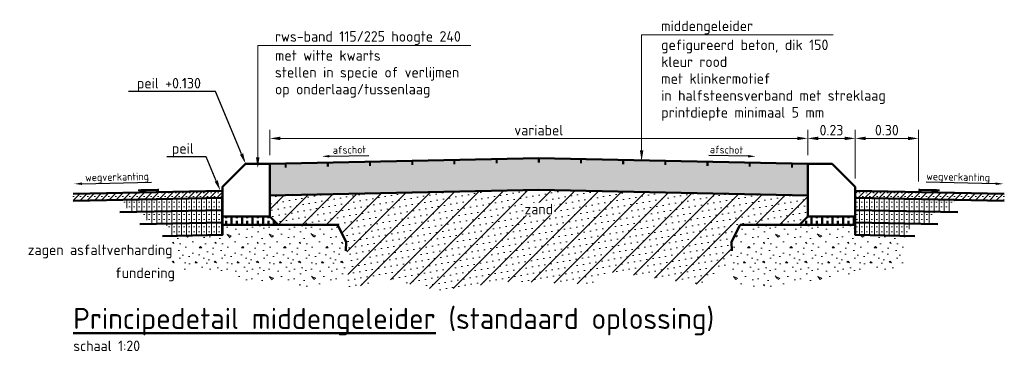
# Model space of a CAD drawing. Header units: metres. Extents: x -699 to 2316, y -1199 to 781.
# Tile 101 of 256: x -242.31 to -237.64, y -178.44 to -176.87. Entities that reach past the tile are written whole.
import ezdxf
from ezdxf import colors
from ezdxf.entities.mleader import LeaderData, LeaderLine
from ezdxf.enums import TextEntityAlignment as Align
from ezdxf.math import Vec2, Vec3

# ---------------------------------------------------------------- set-up
doc = ezdxf.new("R2010")
doc.units = ezdxf.units.M
doc.header["$PDMODE"] = 1
for name, color, linetype, lineweight in [('dp-nw-arcering', 253, 'Continuous', 18), ('N-WA-VH-VERHARDING_ASFALT-A-20', 252, 'Continuous', 18), ('N-WE-GW-GROND_ZAND_CUNETZAND-A', 7, 'Continuous', 18), ('N-WE-VH-KANTVERHARDING-GD', 210, 'Continuous', 50), ('N-WE-VH-VERHARDING_FUNDERING-A', 252, 'Continuous', 18), ('X-XX-AL-M', 7, 'Continuous', 18), ('X-XX-AL-T18', 10, 'Continuous', 18), ('X-XX-AL-T25', 7, 'Continuous', 25), ('X-XX-AL-T50', 130, 'Continuous', 50)]:
    doc.layers.add(name, color=color, linetype=linetype, lineweight=lineweight)
doc.styles.add('NLCS-ISO', font='NLCS-ISO.ttf')
doc.styles.add('NLCS-ISO Standaard', font='NLCS-ISO.ttf')
doc.styles.add('NLCS-ISO-M20-T25', font='NLCS-ISO.ttf', dxfattribs={"height": 0.05})
doc.dimstyles.new('NLCS-M20-T25-PIJL_A_L2_H1', dxfattribs={"dimscale": 0.02, "dimtxt": 2.5, "dimasz": 2.5, "dimexe": 2, "dimexo": 2, "dimgap": 0.7, "dimtad": 1, "dimzin": 0, "dimdsep": 46, "dimtxsty": 'NLCS-ISO-M20-T25', "dimcen": 0, "dimdle": 2, "dimclrd": 256, "dimclre": 256, "dimclrt": 256, "dimadec": 1, "dimazin": 0, "dimtfac": 1, "dimtdec": 3, "dimtofl": 0, "dimtmove": 0, "dimatfit": 3, "dimfxl": 2, "dimtfillclr": 256, "dimtolj": 1, "dimtzin": 0, "dimlwd": -1, "dimlwe": -1, "dimarcsym": 0})
pattern_1 = [(90, (-242.055114, -178.43317), (-0.05, 7e-18), []), (90, (-242.030114, -178.40817), (-0.05, 7e-18), [0.025, -0.0125])]
pattern_2 = [(0, (-241.03027, -177.86003), (0, 0.2), [0, -0.2]), (0, (-241.02827, -177.93003), (0, 0.2), [0, -0.2]), (0, (-241.02227, -177.82203), (0, 0.2), [0, -0.2]), (338.1986, (-241.12627, -177.88403), (0.60000005, -0.2), [0.021541, -1.055492]), (216.8699, (-241.10627, -177.89203), (0.6, 0.4), [0.01, -0.99]), (130.6013, (-241.114272, -177.89803), (1.00000008, -1.1999998), [0.018439, -1.82547]), (206.565, (-241.18027, -177.92203), (-0.1999998, -0.2000003), [0.004472, -0.442741]), (326.31, (-241.18427, -177.92403), (0.3999999, -0.2000003), [0.007211, -0.713899]), (108.435, (-241.17827, -177.92803), (-0.1999997, 0.4000001), [0.006325, -0.626131]), (225, (-241.05227, -177.94203), (-4e-17, -0.2), [0.008485, -0.274357]), (0, (-241.05827, -177.94803), (0.2, 0.2), [0.012, -0.188]), (135, (-241.04627, -177.94803), (-0.2, 2e-17), [0.008485, -0.274357]), (251.565, (-241.07627, -177.81403), (0.1999997, 0.4000001), [0.006325, -0.626131]), (0, (-241.07827, -177.82003), (0.2, 0.2), [0.01, -0.19]), (143.1301, (-241.06827, -177.82003), (-0.6, 0.4), [0.01, -0.99]), (213.69, (-241.18227, -177.81203), (0.3999999, 0.2000003), [0.007211, -0.713899]), (341.565, (-241.18827, -177.81603), (-0.4000001, 0.1999997), [0.012649, -0.619806]), (126.8699, (-241.17627, -177.82003), (0.4, -0.6), [0.01, -0.99]), (0, (-241.12427, -177.82003), (0, 0.2), [0, -0.2]), (0, (-241.17827, -177.87203), (0, 0.2), [0, -0.2]), (0, (-241.12227, -177.94603), (0, 0.2), [0, -0.2]), (0, (-241.06827, -177.88403), (0, 0.2), [0, -0.2]), (0, (-241.12627, -177.85003), (0, 0.2), [0, -0.2]), (0, (-241.17027, -177.84403), (0, 0.2), [0, -0.2]), (0, (-241.15227, -177.85603), (0, 0.2), [0, -0.2]), (0, (-241.16027, -177.90403), (0, 0.2), [0, -0.2]), (0, (-241.20827, -177.89603), (0, 0.2), [0, -0.2]), (0, (-241.20627, -177.85003), (0, 0.2), [0, -0.2]), (0, (-241.21227, -177.80603), (0, 0.2), [0, -0.2]), (0, (-241.15027, -177.79803), (0, 0.2), [0, -0.2]), (0, (-241.10627, -177.79003), (0, 0.2), [0, -0.2]), (0, (-241.03627, -177.79803), (0, 0.2), [0, -0.2]), (0, (-241.08427, -177.86003), (0, 0.2), [0, -0.2]), (0, (-241.10427, -177.82403), (0, 0.2), [0, -0.2]), (0, (-241.08827, -177.92003), (0, 0.2), [0, -0.2]), (0, (-241.14827, -177.93003), (0, 0.2), [0, -0.2]), (0, (-241.08827, -177.97403), (0, 0.2), [0, -0.2]), (0, (-241.15427, -177.96203), (0, 0.2), [0, -0.2]), (0, (-241.21827, -177.96803), (0, 0.2), [0, -0.2]), (0, (-241.19427, -177.97803), (0, 0.2), [0, -0.2]), (0, (-241.19227, -177.95003), (0, 0.2), [0, -0.2]), (0, (-241.05827, -177.98203), (0, 0.2), [0, -0.2]), (0, (-241.03427, -177.90003), (0, 0.2), [0, -0.2]), (0, (-241.04427, -177.84003), (0, 0.2), [0, -0.2]), (0, (-241.13627, -177.98403), (0, 0.2), [0, -0.2])]
pattern_3 = [(225, (-38.532574, -31.0324), (0.0167053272, -0.0167053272), []), (225, (-38.54928, -31.0324), (0.0167053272, -0.0167053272), [0, -0.0236249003])]
pattern_4 = [(270, (-38.532574, -31.0324), (0.0236249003, -6e-18), []), (270, (-38.544386, -31.044212), (0.0236249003, -6e-18), [0, -0.0236249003])]
pattern_5 = [(270, (-38.532574, -31.0912), (0.0236249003, -6e-18), []), (270, (-38.544386, -31.103012), (0.0236249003, -6e-18), [0, -0.0236249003])]
pattern_6 = [(270, (-38.532574, -31.15), (0.0236249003, -6e-18), []), (270, (-38.544386, -31.161813), (0.0236249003, -6e-18), [0, -0.0236249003])]

# ---------------------------------------------------------------- blocks, each defined once
blk = doc.blocks.new('RTW-L_ARR-v1')
at = {"color": 0, "linetype": 'ByBlock', "lineweight": 18}
blk.add_solid([(-5, 0.83), (-5, -0.83), (0, 0)], dxfattribs=at)
blk = doc.blocks.new('*D1916')
at = {"layer": 'Defpoints', "color": 0, "transparency": 16777216}
for p in [(-238.3482, -177.4296), (-238.5732, -177.5496), (-238.3482, -177.6596)]:
    blk.add_point(p, dxfattribs=at)
at = {"layer": 'X-XX-AL-M', "transparency": 16777216}
for p, q in [((-238.5732, -177.5096), (-238.5732, -177.3896)), ((-238.3482, -177.6196), (-238.3482, -177.3896)), ((-238.5232, -177.4296), (-238.3982, -177.4296))]:
    blk.add_line(p, q, dxfattribs=at)
for points in [[(-238.5232, -177.4213), (-238.5232, -177.438), (-238.5732, -177.4296)], [(-238.3982, -177.4213), (-238.3982, -177.438), (-238.3482, -177.4296)]]:
    blk.add_solid(points, dxfattribs=at)
at = {"layer": 'X-XX-AL-M', "transparency": 16777216, "insert": (-238.4607, -177.3906), "char_height": 0.05, "attachment_point": 5, "style": 'NLCS-ISO-M20-T25'}
blk.add_mtext('\\A1;0.23', dxfattribs=at)
blk = doc.blocks.new('*D1918')
at = {"layer": 'Defpoints', "color": 0, "transparency": 16777216}
for p in [(-238.0482, -177.4296), (-238.3482, -177.6596), (-238.0482, -177.6736)]:
    blk.add_point(p, dxfattribs=at)
at = {"layer": 'X-XX-AL-M', "transparency": 16777216}
for p, q in [((-238.3482, -177.6196), (-238.3482, -177.3896)), ((-238.0482, -177.6336), (-238.0482, -177.3896)), ((-238.2982, -177.4296), (-238.0982, -177.4296))]:
    blk.add_line(p, q, dxfattribs=at)
for points in [[(-238.2982, -177.4213), (-238.2982, -177.438), (-238.3482, -177.4296)], [(-238.0982, -177.4213), (-238.0982, -177.438), (-238.0482, -177.4296)]]:
    blk.add_solid(points, dxfattribs=at)
at = {"layer": 'X-XX-AL-M', "transparency": 16777216, "insert": (-238.1982, -177.3906), "char_height": 0.05, "attachment_point": 5, "style": 'NLCS-ISO-M20-T25'}
blk.add_mtext('\\A1;0.30', dxfattribs=at)
blk = doc.blocks.new('*D1917')
at = {"layer": 'Defpoints', "color": 0, "transparency": 16777216}
for p in [(-238.5732, -177.4296), (-241.1232, -177.5496), (-238.5732, -177.5496)]:
    blk.add_point(p, dxfattribs=at)
at = {"layer": 'X-XX-AL-M', "transparency": 16777216}
for p, q in [((-241.1232, -177.5096), (-241.1232, -177.3896)), ((-238.5732, -177.5096), (-238.5732, -177.3896)), ((-241.0732, -177.4296), (-238.6232, -177.4296))]:
    blk.add_line(p, q, dxfattribs=at)
for points in [[(-241.0732, -177.4213), (-241.0732, -177.438), (-241.1232, -177.4296)], [(-238.6232, -177.4213), (-238.6232, -177.438), (-238.5732, -177.4296)]]:
    blk.add_solid(points, dxfattribs=at)
at = {"layer": 'X-XX-AL-M', "transparency": 16777216, "insert": (-239.8482, -177.3906), "char_height": 0.05, "attachment_point": 5, "style": 'NLCS-ISO-M20-T25'}
blk.add_mtext('\\A1;variabel', dxfattribs=at)

msp = doc.modelspace()

# ---------------------------------------------------------------- hatches: boundary and pattern name
at = {"layer": 'dp-nw-arcering', "lineweight": 9}
h = msp.add_hatch(dxfattribs=at)
h.set_pattern_fill('MD-BETONDETAIL', color=8, scale=0.0125, angle=360, style=0, pattern_type=2)
h.set_pattern_definition([(50, (-241.12324, -177.699618), (0.04554617, -0.00398477), [0.0047625, -0.0523875]), (355, (-241.12324, -177.69962), (-0.0088107, 0.0477642), [0.00381, -0.04191]), (100.451, (-241.119443, -177.69995), (0.0367356, 0.0437792), [0.0040475, -0.0445225]), (46.1842, (-241.12324, -177.68692), (0.0677698, -0.0105106), [0.0071437, -0.0785812]), (96.6356, (-241.11759, -177.687794), (0.059351, 0.0618564), [0.0060713, -0.0667838]), (351.184, (-241.12324, -177.68692), (0.0593512, 0.0618563), [0.005715, -0.062865]), (21, (-241.11689, -177.690093), (0.0379037, -0.0255664), [0.0047625, -0.0523875]), (326, (-241.11689, -177.690093), (0.0154505, 0.046047), [0.00381, -0.04191]), (71.4514, (-241.11373, -177.692223), (0.0533541, 0.0204807), [0.0040475, -0.0445225]), (37.5, (-241.123239, -177.699618), (0.00077215, 0.02113876), [0, -0.041402, 0, -0.042545, 0, -0.04206875]), (7.5, (-241.123239, -177.699618), (0.01670492, 0.02504514), [0, -0.024257, 0, -0.0404495, 0, -0.01603375]), (327.5, (-241.1374, -177.699618), (0.03389765, -0.00143219), [0, -0.015875, 0, -0.04953, 0, -0.0657225]), (317.5, (-241.14375, -177.699618), (0.0370323, 0.00635662), [0, -0.0206375, 0, -0.032893, 0, -0.0466725])])
h.paths.add_polyline_path([(-238.5732, -177.5496), (-239.8482, -177.5241), (-241.1232, -177.5496), (-241.1232, -177.6996), (-239.8482, -177.6741), (-238.5732, -177.6996)])
at = {"layer": 'N-WA-VH-VERHARDING_ASFALT-A-20'}
h = msp.add_hatch(dxfattribs=at)
h.set_pattern_fill('VD-SMAB', color=256, scale=0.251999, angle=180, style=0, pattern_type=2)
h.set_pattern_definition(pattern_3)
h.paths.add_polyline_path([(-242.0551, -177.6918), (-242.0551, -177.7254), (-241.3482, -177.7112), (-241.3482, -177.6776)])
h = msp.add_hatch(dxfattribs=at)
h.set_pattern_fill('VD-SMAB', color=256, scale=0.251999, angle=180, style=0, pattern_type=2)
h.set_pattern_definition(pattern_3)
h.paths.add_polyline_path([(-237.6414, -177.6918), (-237.6414, -177.7254), (-238.3482, -177.7112), (-238.3482, -177.6776)])
h = msp.add_hatch(dxfattribs=at)
h.set_pattern_fill('VD-STAB', color=256, scale=0.251999, angle=225, style=0, pattern_type=2)
h.set_pattern_definition(pattern_4)
h.paths.add_polyline_path([(-241.8202, -177.7207), (-241.7927, -177.7789), (-241.3482, -177.77), (-241.3482, -177.7112)])
h = msp.add_hatch(dxfattribs=at)
h.set_pattern_fill('VD-STAB', color=256, scale=0.251999, angle=225, style=0, pattern_type=2)
h.set_pattern_definition(pattern_4)
h.paths.add_polyline_path([(-237.8762, -177.7207), (-237.9038, -177.7789), (-238.3482, -177.77), (-238.3482, -177.7112)])
h = msp.add_hatch(dxfattribs=at)
h.set_pattern_fill('VD-STAB', color=256, scale=0.251999, angle=225, style=0, pattern_type=2)
h.set_pattern_definition(pattern_5)
h.paths.add_polyline_path([(-241.7251, -177.7776), (-241.6976, -177.8358), (-241.3482, -177.8288), (-241.3482, -177.77)])
h = msp.add_hatch(dxfattribs=at)
h.set_pattern_fill('VD-STAB', color=256, scale=0.251999, angle=225, style=0, pattern_type=2)
h.set_pattern_definition(pattern_5)
h.paths.add_polyline_path([(-237.9713, -177.7776), (-237.9989, -177.8358), (-238.3482, -177.8288), (-238.3482, -177.77)])
h = msp.add_hatch(dxfattribs=at)
h.set_pattern_fill('VD-STAB', color=256, scale=0.251999, angle=225, style=0, pattern_type=2)
h.set_pattern_definition(pattern_6)
h.paths.add_polyline_path([(-241.6166, -177.8342), (-241.5891, -177.8924), (-241.3482, -177.8876), (-241.3482, -177.8288)])
h = msp.add_hatch(dxfattribs=at)
h.set_pattern_fill('VD-STAB', color=256, scale=0.251999, angle=225, style=0, pattern_type=2)
h.set_pattern_definition(pattern_6)
h.paths.add_polyline_path([(-238.0798, -177.8342), (-238.1074, -177.8924), (-238.3482, -177.8876), (-238.3482, -177.8288)])
at = {"layer": 'N-WE-GW-GROND_ZAND_CUNETZAND-A'}
h = msp.add_hatch(dxfattribs=at)
h.set_pattern_fill('GB-ZANDAANVULLEN', color=256, scale=0.02, style=0, pattern_type=2)
h.set_pattern_definition([(10, (0, 0), (-0.0052094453, 0.0295442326), [0, -0.03]), (45, (0, 0), (-0.056568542, 0.056568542), [])])
h.paths.add_polyline_path([(-238.7732, -177.8393), (-238.613, -177.8394), (-238.5732, -177.7996), (-238.5732, -177.6996), (-239.8482, -177.6741), (-241.1232, -177.6996), (-241.1232, -177.7996), (-241.0835, -177.8394), (-240.9232, -177.8393), (-240.8022, -177.8392), (-240.7615, -177.9206), (-240.7488, -178.1457), (-240.5805, -178.094), (-240.3268, -178.1504), (-239.9885, -178.1081), (-239.6033, -178.1222), (-239.5234, -178.0612), (-239.0912, -178.1222), (-238.969, -178.0518), (-238.9336, -177.9628), (-238.935, -177.9206), (-238.8942, -177.8392)])
at = {"layer": 'N-WE-VH-KANTVERHARDING-GD'}
h = msp.add_hatch(dxfattribs=at)
h.set_pattern_fill('ANSI33', color=256, scale=0.2, angle=45, style=0)
h.set_pattern_definition(pattern_1)
h.paths.add_polyline_path([(-241.1232, -177.7996), (-241.2357, -177.7996), (-241.3482, -177.7994), (-241.3482, -177.8054), (-241.3482, -177.8217), (-241.3482, -177.8332), (-241.3482, -177.8396), (-241.0835, -177.8394)])
h = msp.add_hatch(dxfattribs=at)
h.set_pattern_fill('ANSI33', color=256, scale=0.2, angle=45, style=0)
h.set_pattern_definition(pattern_1)
h.paths.add_polyline_path([(-238.5732, -177.7996), (-238.4607, -177.7996), (-238.3482, -177.7994), (-238.3482, -177.8054), (-238.3482, -177.8217), (-238.3482, -177.8332), (-238.3482, -177.8396), (-238.613, -177.8394)])
at = {"layer": 'N-WE-VH-VERHARDING_FUNDERING-A'}
h = msp.add_hatch(dxfattribs=at)
h.set_pattern_fill('AVH-FUNDERING_GRANULAAT', color=256, scale=0.02, style=0, pattern_type=2)
h.set_pattern_definition(pattern_2)
h.paths.add_polyline_path([(-240.7531, -178.0119), (-240.7629, -177.9628), (-240.7615, -177.9206), (-240.8022, -177.8392), (-241.3482, -177.8396), (-241.3482, -177.8876), (-241.5983, -177.8933), (-241.5861, -178.0147), (-241.5498, -178.054), (-241.4261, -178.0512), (-241.2421, -178.1046), (-241.0973, -178.106), (-240.9161, -178.1369), (-240.7657, -178.1172), (-240.7559, -178.0681)])
h = msp.add_hatch(dxfattribs=at)
h.set_pattern_fill('AVH-FUNDERING_GRANULAAT', color=256, scale=0.02, style=0, pattern_type=2)
h.set_pattern_definition(pattern_2)
h.paths.add_polyline_path([(-238.9434, -178.0119), (-238.9336, -177.9628), (-238.935, -177.9206), (-238.8942, -177.8392), (-238.3482, -177.8396), (-238.3482, -177.8876), (-238.0982, -177.8933), (-238.1104, -178.0147), (-238.1467, -178.054), (-238.2704, -178.0512), (-238.4544, -178.1046), (-238.5992, -178.106), (-238.7804, -178.1369), (-238.9308, -178.1172), (-238.9406, -178.0681)])

# ---------------------------------------------------------------- linework, layer by layer
at = {"layer": 'N-WE-VH-KANTVERHARDING-GD'}
for p, q in [((-241.1232, -177.5496), (-239.8482, -177.5241)), ((-238.5732, -177.5496), (-239.8482, -177.5241)), ((-238.4582, -177.5496), (-238.5732, -177.5496)), ((-238.5732, -177.5496), (-238.5732, -177.7996)), ((-238.3482, -177.6596), (-238.4582, -177.5496)), ((-241.3482, -177.6776), (-242.0551, -177.6918)), ((-241.3482, -177.6596), (-241.3482, -177.7996)), ((-241.3482, -177.6596), (-241.3482, -177.7996)), ((-241.1232, -177.6996), (-239.8482, -177.6741)), ((-238.5732, -177.6996), (-239.8482, -177.6741)), ((-238.3482, -177.7996), (-238.3482, -177.6596)), ((-238.3482, -177.6776), (-237.6414, -177.6918)), ((-242.0551, -177.7254), (-241.3482, -177.7112)), ((-237.6414, -177.7254), (-238.3483, -177.7112)), ((-241.8352, -177.7798), (-241.3482, -177.77)), ((-237.8613, -177.7798), (-238.3483, -177.77)), ((-241.7401, -177.8367), (-241.3482, -177.8288)), ((-241.3482, -177.8396), (-240.8022, -177.8392)), ((-241.1232, -177.7996), (-241.0835, -177.8394)), ((-240.8022, -177.8392), (-240.7615, -177.9206)), ((-238.8942, -177.8392), (-238.935, -177.9206)), ((-238.3482, -177.8396), (-238.8942, -177.8392)), ((-238.5732, -177.7996), (-238.613, -177.8394)), ((-238.5732, -177.7996), (-238.3482, -177.7996)), ((-237.9564, -177.8367), (-238.3483, -177.8288)), ((-241.6316, -177.8933), (-241.3482, -177.8876)), ((-238.0649, -177.8933), (-238.3483, -177.8876)), ((-240.7615, -177.9206), (-240.7629, -177.9628)), ((-238.935, -177.9206), (-238.9336, -177.9628))]:
    msp.add_line(p, q, dxfattribs=at)
msp.add_lwpolyline([(-241.1232, -177.7996), (-241.3482, -177.7996), (-241.3482, -177.6596), (-241.2382, -177.5496), (-241.1232, -177.5496)], close=True, dxfattribs=at)
at = {"layer": 'N-WE-VH-KANTVERHARDING-GD', "const_width": 0.01, "flags": 128}
for points in [[(-241.0482, -177.5481), (-241.0482, -177.5681)], [(-240.8482, -177.5441), (-240.8482, -177.5641)], [(-240.6482, -177.5401), (-240.6482, -177.5601)], [(-240.4482, -177.5361), (-240.4482, -177.5561)], [(-240.2482, -177.5321), (-240.2482, -177.5521)], [(-240.0482, -177.5281), (-240.0482, -177.5481)], [(-239.8482, -177.5241), (-239.8482, -177.5441)], [(-239.6482, -177.5281), (-239.6482, -177.5481)], [(-239.4482, -177.5321), (-239.4482, -177.5521)], [(-239.2482, -177.5361), (-239.2482, -177.5561)], [(-239.0482, -177.5401), (-239.0482, -177.5601)], [(-238.8482, -177.5441), (-238.8482, -177.5641)], [(-238.6482, -177.5481), (-238.6482, -177.5681)]]:
    msp.add_lwpolyline(points, dxfattribs=at)
at = {"layer": 'N-WE-VH-KANTVERHARDING-GD'}
for points in [[(-242.0551, -177.7254), (-241.3482, -177.7112), (-241.3482, -177.6776), (-242.0551, -177.6918)], [(-237.6414, -177.7254), (-238.3482, -177.7112), (-238.3482, -177.6776), (-237.6414, -177.6918)], [(-241.8352, -177.7798), (-241.3482, -177.77), (-241.3482, -177.7112), (-242.0551, -177.7254)], [(-237.8613, -177.7798), (-238.3482, -177.77), (-238.3482, -177.7112), (-237.6414, -177.7254)], [(-241.7401, -177.8367), (-241.3482, -177.8288), (-241.3482, -177.77), (-241.8352, -177.7798)], [(-237.9564, -177.8367), (-238.3482, -177.8288), (-238.3482, -177.77), (-237.8613, -177.7798)], [(-241.6316, -177.8933), (-241.3482, -177.8876), (-241.3482, -177.8288), (-241.7401, -177.8367)], [(-238.0649, -177.8933), (-238.3482, -177.8876), (-238.3482, -177.8288), (-237.9564, -177.8367)]]:
    msp.add_lwpolyline(points, dxfattribs=at)
at = {"layer": 'N-WE-VH-KANTVERHARDING-GD', "const_width": 0.01}
for points in [[(-241.6482, -177.6736), (-241.7482, -177.6756)], [(-238.0482, -177.6736), (-237.9482, -177.6756)]]:
    msp.add_lwpolyline(points, dxfattribs=at)
at = {"layer": 'X-XX-AL-M'}
msp.add_line((-241.1807, -177.5596), (-241.1807, -176.9886), dxfattribs=at)
for points in [[(-239.3607, -177.5261), (-239.3607, -176.9386), (-238.4521, -176.9386)], [(-240.1709, -176.9886), (-241.1807, -176.9886)]]:
    msp.add_lwpolyline(points, dxfattribs=at)
at = {"layer": 'X-XX-AL-T25'}
for points in [[(-240.8407, -177.5142), (-240.6546, -177.5105)], [(-238.8558, -177.5142), (-239.0419, -177.5105)], [(-242.0144, -177.6445), (-241.684, -177.6379)], [(-237.6821, -177.6445), (-238.0124, -177.6379)]]:
    msp.add_lwpolyline(points, dxfattribs=at)
for points in [[(-240.8406, -177.5202), (-240.8767, -177.5149), (-240.8408, -177.5082)], [(-238.8559, -177.5202), (-238.8198, -177.5149), (-238.8556, -177.5082)], [(-242.0143, -177.6505), (-242.0504, -177.6452), (-242.0145, -177.6385)], [(-237.6822, -177.6505), (-237.6461, -177.6452), (-237.682, -177.6385)]]:
    msp.add_solid(points, dxfattribs=at)

# ---------------------------------------------------------------- block references
at = {"layer": 'X-XX-AL-M', "xscale": 0.01000000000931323, "yscale": 0.01000000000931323, "zscale": 0.01000000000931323, "rotation": 269.9999998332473}
for p in [(-239.3607, -177.5361), (-241.1807, -177.5696)]:
    msp.add_blockref('RTW-L_ARR-v1', p, dxfattribs=at)

# ---------------------------------------------------------------- texts
at = {"layer": 'X-XX-AL-M', "style": 'NLCS-ISO Standaard'}
for s, p in [('middengeleider', (-239.2682, -176.9211)), ('rws-band 115/225 hoogte 240', (-241.0991, -176.9711)), ('gefigureerd beton, dik 150', (-239.2682, -177.0111)), ('met witte kwarts', (-241.0991, -177.0611)), ('kleur rood', (-239.2682, -177.0911)), ('stellen in specie of verlijmen ', (-241.0991, -177.1411)), ('met klinkermotief', (-239.2682, -177.1711)), ('op onderlaag/tussenlaag', (-241.0991, -177.2211)), ('in halfsteensverband met streklaag', (-239.2682, -177.2511)), ('printdiepte minimaal 5 mm ', (-239.2682, -177.3311))]:
    msp.add_text(s, height=0.05, dxfattribs=at).set_placement(p)
at = {"layer": 'X-XX-AL-M', "char_height": 0.05, "attachment_point": 9, "style": 'NLCS-ISO Standaard'}
for s, insert in [('zagen asfaltverharding', (-241.5844, -177.9981)), ('fundering', (-241.5732, -178.107))]:
    msp.add_mtext(s, dxfattribs=dict(at, insert=insert))
at = {"layer": 'X-XX-AL-T18', "style": 'NLCS-ISO Standaard'}
for s, rotation, p in [('afschot', 1.1458, (-240.8243, -177.5139)), ('afschot', 358.8542, (-239.0377, -177.5106)), ('wegverkanting', 1.1458, (-241.998, -177.6441)), ('wegverkanting', 358.8542, (-238.0116, -177.6379))]:
    msp.add_text(s, height=0.036, rotation=rotation, dxfattribs=at).set_placement(p, align=Align.BOTTOM_LEFT)
at = {"layer": 'X-XX-AL-T25', "style": 'NLCS-ISO'}
msp.add_text('schaal 1:20', height=0.05, dxfattribs=at).set_placement((-242.0551, -178.4382))
at = {"layer": 'X-XX-AL-T50', "style": 'NLCS-ISO'}
msp.add_text('%%UPrincipedetail middengeleider%%U (standaard oplossing)', height=0.1, dxfattribs=at).set_placement((-242.0551, -178.3332))

# ---------------------------------------------------------------- dimensions: what is measured, and where the dimension line sits
at = {"layer": 'X-XX-AL-M'}
dim = msp.add_linear_dim(base=(-238.5732, -177.4296), p1=(-241.1232, -177.5496), p2=(-238.5732, -177.5496), text='variabel', dimstyle='NLCS-M20-T25-PIJL_A_L2_H1', dxfattribs=at)
dim.commit()
dim.dimension.update_dxf_attribs({"geometry": '*D1917', "text_midpoint": (-239.8482, -177.3906)})
dim = msp.add_linear_dim(base=(-238.3482387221, -177.429617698), p1=(-238.5732387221, -177.549617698), p2=(-238.3482387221, -177.659617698), dimstyle='NLCS-M20-T25-PIJL_A_L2_H1', dxfattribs=at)
dim.commit()
dim.dimension.update_dxf_attribs({"geometry": '*D1916', "text_midpoint": (-238.4607387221, -177.390617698)})
dim = msp.add_linear_dim(base=(-238.0482, -177.4296), p1=(-238.3482, -177.6596), p2=(-238.0482, -177.6736), dimstyle='NLCS-M20-T25-PIJL_A_L2_H1', override={"dimtmove": 1}, dxfattribs=at)
dim.commit()
dim.dimension.update_dxf_attribs({"geometry": '*D1918', "text_midpoint": (-238.1982, -177.3906)})

# ---------------------------------------------------------------- leaders
at = {"layer": 'X-XX-AL-T25'}
ml = msp.add_multileader_mtext('Standard', dxfattribs=at)
ml.set_content('peil +0.130', color=256, style='NLCS-ISO-M20-T25')
ml.set_leader_properties(color=256, linetype='ByLayer', lineweight=-1)
ml.build(insert=Vec2(0, 0))
ml.multileader.update_dxf_attribs({"text_left_attachment_type": 5, "text_right_attachment_type": 5, "dogleg_length": 0.05, "arrow_head_size": 0.05})
ctx = ml.context
ctx.base_point, ctx.char_height, ctx.arrow_head_size, ctx.landing_gap_size, ctx.plane_origin = Vec3(-241.7715, -177.2079), 0.05, 0.05, 0.018, Vec3(-7.1769, 0.2832)
ctx.left_attachment, ctx.right_attachment = 5, 5
notes = []
notes.append((ctx, [(0, (1, 1, 0), (-241.3805, -177.2079), (-1, 0), 0.05, [(0, [(-241.2382, -177.5496)], 0, [])])]))
ctx.mtext.insert, ctx.mtext.flow_direction = Vec3(-241.7535, -177.1429), 5
ml = msp.add_multileader_mtext('Standard', dxfattribs=at)
ml.set_content('peil', color=256, style='NLCS-ISO-M20-T25')
ml.set_leader_properties(color=256, linetype='ByLayer', lineweight=-1)
ml.build(insert=Vec2(0, 0))
ml.multileader.update_dxf_attribs({"text_left_attachment_type": 5, "text_right_attachment_type": 5, "dogleg_length": 0.05, "arrow_head_size": 0.05})
ctx = ml.context
ctx.base_point, ctx.char_height, ctx.arrow_head_size, ctx.landing_gap_size, ctx.plane_origin = Vec3(-241.6059, -177.517), 0.05, 0.05, 0.018, Vec3(-7.4704, 0.002)
ctx.left_attachment, ctx.right_attachment = 5, 5
notes.append((ctx, [(0, (1, 1, 0), (-241.4249, -177.517), (-1, 0), 0.05, [(0, [(-241.3582, -177.6776)], 0, [])])]))
ctx.mtext.insert, ctx.mtext.flow_direction = Vec3(-241.5879, -177.452), 5
for ctx, leaders in notes:
    for number, flags, end, landing, length, lines in leaders:
        leader = LeaderData()
        leader.index, (leader.has_last_leader_line, leader.has_dogleg_vector, leader.attachment_direction) = number, flags
        leader.last_leader_point, leader.dogleg_vector, leader.dogleg_length = Vec3(end), Vec3(landing), length
        for number, points, colour, breaks in lines:
            line = LeaderLine()
            line.index, line.vertices, line.color, line.breaks = number, Vec3.list(points), colors.encode_raw_color(colour), breaks
            leader.lines.append(line)
        ctx.leaders.append(leader)

# ---------------------------------------------------------------- next in the draw order: texts
at = {"layer": 'X-XX-AL-T25', "insert": (-239.8482, -177.7647), "char_height": 0.05, "attachment_point": 5, "style": 'NLCS-ISO', "bg_fill": 3, "box_fill_scale": 1.1, "bg_fill_color": 256, "bg_fill_transparency": 0}
msp.add_mtext('zand', dxfattribs=at)

doc.saveas('drawing.dxf')
